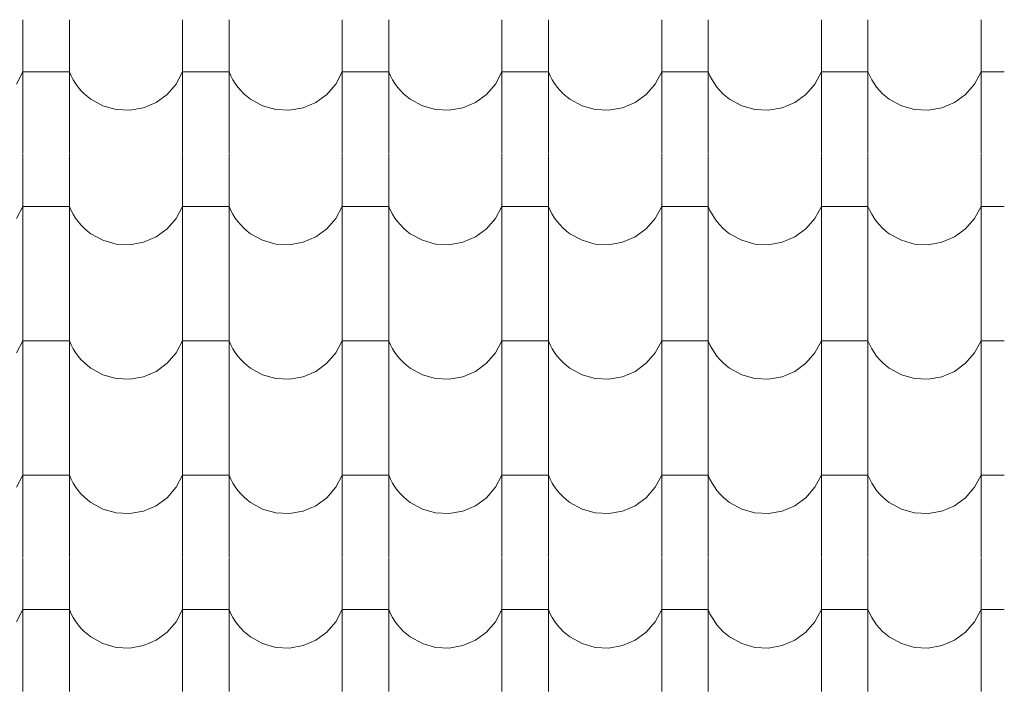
# Model space of a CAD drawing. Header units: millimetres. Extents: x -20699 to 32021, y -4298 to 11971.
# Tile 39 of 74: x -10442 to -9425, y 8829 to 9524. Entities that reach past the tile are written whole.
import ezdxf

# ---------------------------------------------------------------- set-up
doc = ezdxf.new("R2010")
doc.units = ezdxf.units.MM
doc.header["$MEASUREMENT"] = 0
doc.layers.add('A-A_1_Bourané_Výplně - Povrchové', color=7, linetype='Continuous')
doc.layers.add('A-A_1_Konstrukce - střechy a skořepiny', color=7, linetype='Continuous')

# ---------------------------------------------------------------- blocks, each defined once
blk = doc.blocks.new('*X1', base_point=(-21954.7, -8431.5))
at = {"layer": 'A-A_1_Bourané_Výplně - Povrchové', "color": 251, "linetype": 'Continuous', "lineweight": 20, "true_color": 0x6a6a6a}
for p, q in [((-10438.9, 9523.5), (-10438.9, 9385)), ((-10390.9, 9523.5), (-10390.9, 9385)), ((-10273.9, 9523.5), (-10273.9, 9385)), ((-10225.9, 9523.5), (-10225.9, 9385)), ((-10108.9, 9523.5), (-10108.9, 9385)), ((-10060.9, 9523.5), (-10060.9, 9385)), ((-9943.9, 9523.5), (-9943.9, 9385)), ((-9895.9, 9523.5), (-9895.9, 9385)), ((-9778.9, 9523.5), (-9778.9, 9385)), ((-9730.9, 9523.5), (-9730.9, 9385)), ((-9613.9, 9523.5), (-9613.9, 9385)), ((-9565.9, 9523.5), (-9565.9, 9385)), ((-9448.9, 9523.5), (-9448.9, 9385)), ((-10445.6, 9457), (-10438.9, 9469.5)), ((-10414.9, 9469.5), (-10438.9, 9469.5)), ((-10390.9, 9469.5), (-10414.9, 9469.5)), ((-10390.9, 9469.5), (-10389, 9465.3)), ((-10389, 9465.3), (-10386.9, 9461.3)), ((-10280.6, 9457), (-10273.9, 9469.5)), ((-10249.9, 9469.5), (-10273.9, 9469.5)), ((-10225.9, 9469.5), (-10249.9, 9469.5)), ((-10225.9, 9469.5), (-10224, 9465.3)), ((-10224, 9465.3), (-10221.9, 9461.3)), ((-10115.6, 9457), (-10108.9, 9469.5)), ((-10084.9, 9469.5), (-10108.9, 9469.5)), ((-10060.9, 9469.5), (-10084.9, 9469.5)), ((-10060.9, 9469.5), (-10059, 9465.3)), ((-10059, 9465.3), (-10056.9, 9461.3)), ((-9950.6, 9457), (-9943.9, 9469.5)), ((-9919.9, 9469.5), (-9943.9, 9469.5)), ((-9895.9, 9469.5), (-9919.9, 9469.5)), ((-9895.9, 9469.5), (-9894, 9465.3)), ((-9894, 9465.3), (-9891.9, 9461.3)), ((-9785.6, 9457), (-9778.9, 9469.5)), ((-9754.9, 9469.5), (-9778.9, 9469.5)), ((-9730.9, 9469.5), (-9754.9, 9469.5)), ((-9730.9, 9469.5), (-9729, 9465.3)), ((-9729, 9465.3), (-9726.9, 9461.3)), ((-9620.6, 9457), (-9613.9, 9469.5)), ((-9589.9, 9469.5), (-9613.9, 9469.5)), ((-9565.9, 9469.5), (-9589.9, 9469.5)), ((-9565.9, 9469.5), (-9564, 9465.3)), ((-9564, 9465.3), (-9561.9, 9461.3)), ((-9455.6, 9457), (-9448.9, 9469.5)), ((-9424.9, 9469.5), (-9448.9, 9469.5)), ((-10386.9, 9461.3), (-10384.5, 9457.4)), ((-10384.5, 9457.4), (-10381.8, 9453.7)), ((-10381.8, 9453.7), (-10378.9, 9450.3)), ((-10289.9, 9446.2), (-10280.6, 9457)), ((-10221.9, 9461.3), (-10219.5, 9457.4)), ((-10219.5, 9457.4), (-10216.8, 9453.7)), ((-10216.8, 9453.7), (-10213.9, 9450.3)), ((-10124.9, 9446.2), (-10115.6, 9457)), ((-10056.9, 9461.3), (-10054.5, 9457.4)), ((-10054.5, 9457.4), (-10051.8, 9453.7)), ((-10051.8, 9453.7), (-10048.9, 9450.3)), ((-9959.9, 9446.2), (-9950.6, 9457)), ((-9891.9, 9461.3), (-9889.5, 9457.4)), ((-9889.5, 9457.4), (-9886.8, 9453.7)), ((-9886.8, 9453.7), (-9883.9, 9450.3)), ((-9794.9, 9446.2), (-9785.6, 9457)), ((-9726.9, 9461.3), (-9724.5, 9457.4)), ((-9724.5, 9457.4), (-9721.8, 9453.7)), ((-9721.8, 9453.7), (-9718.9, 9450.3)), ((-9629.9, 9446.2), (-9620.6, 9457)), ((-9561.9, 9461.3), (-9559.5, 9457.4)), ((-9559.5, 9457.4), (-9556.8, 9453.7)), ((-9556.8, 9453.7), (-9553.9, 9450.3)), ((-9464.9, 9446.2), (-9455.6, 9457)), ((-10378.9, 9450.3), (-10375.7, 9447)), ((-10375.7, 9447), (-10372.3, 9444)), ((-10372.3, 9444), (-10368.7, 9441.2)), ((-10368.7, 9441.2), (-10356.2, 9434.4)), ((-10301.4, 9437.9), (-10289.9, 9446.2)), ((-10213.9, 9450.3), (-10210.7, 9447)), ((-10210.7, 9447), (-10207.3, 9444)), ((-10207.3, 9444), (-10203.7, 9441.2)), ((-10203.7, 9441.2), (-10191.2, 9434.4)), ((-10136.4, 9437.9), (-10124.9, 9446.2)), ((-10048.9, 9450.3), (-10045.7, 9447)), ((-10045.7, 9447), (-10042.3, 9444)), ((-10042.3, 9444), (-10038.7, 9441.2)), ((-10038.7, 9441.2), (-10026.2, 9434.4)), ((-9971.4, 9437.9), (-9959.9, 9446.2)), ((-9883.9, 9450.3), (-9880.7, 9447)), ((-9880.7, 9447), (-9877.3, 9444)), ((-9877.3, 9444), (-9873.7, 9441.2)), ((-9873.7, 9441.2), (-9861.2, 9434.4)), ((-9806.4, 9437.9), (-9794.9, 9446.2)), ((-9718.9, 9450.3), (-9715.7, 9447)), ((-9715.7, 9447), (-9712.3, 9444)), ((-9712.3, 9444), (-9708.7, 9441.2)), ((-9708.7, 9441.2), (-9696.2, 9434.4)), ((-9641.4, 9437.9), (-9629.9, 9446.2)), ((-9553.9, 9450.3), (-9550.7, 9447)), ((-9550.7, 9447), (-9547.3, 9444)), ((-9547.3, 9444), (-9543.7, 9441.2)), ((-9543.7, 9441.2), (-9531.2, 9434.4)), ((-9476.4, 9437.9), (-9464.9, 9446.2)), ((-10356.2, 9434.4), (-10342.6, 9430.5)), ((-10328.4, 9429.8), (-10314.4, 9432.3)), ((-10314.4, 9432.3), (-10301.4, 9437.9)), ((-10191.2, 9434.4), (-10177.6, 9430.5)), ((-10163.4, 9429.8), (-10149.4, 9432.3)), ((-10149.4, 9432.3), (-10136.4, 9437.9)), ((-10026.2, 9434.4), (-10012.6, 9430.5)), ((-9998.4, 9429.8), (-9984.4, 9432.3)), ((-9984.4, 9432.3), (-9971.4, 9437.9)), ((-9861.2, 9434.4), (-9847.6, 9430.5)), ((-9833.4, 9429.8), (-9819.4, 9432.3)), ((-9819.4, 9432.3), (-9806.4, 9437.9)), ((-9696.2, 9434.4), (-9682.6, 9430.5)), ((-9668.4, 9429.8), (-9654.4, 9432.3)), ((-9654.4, 9432.3), (-9641.4, 9437.9)), ((-9531.2, 9434.4), (-9517.6, 9430.5)), ((-9503.4, 9429.8), (-9489.4, 9432.3)), ((-9489.4, 9432.3), (-9476.4, 9437.9)), ((-10342.6, 9430.5), (-10328.4, 9429.8)), ((-10177.6, 9430.5), (-10163.4, 9429.8)), ((-10012.6, 9430.5), (-9998.4, 9429.8)), ((-9847.6, 9430.5), (-9833.4, 9429.8)), ((-9682.6, 9430.5), (-9668.4, 9429.8)), ((-9517.6, 9430.5), (-9503.4, 9429.8)), ((-10438.9, 9384.5), (-10438.9, 9246)), ((-10390.9, 9384.5), (-10390.9, 9246)), ((-10273.9, 9384.5), (-10273.9, 9246)), ((-10225.9, 9384.5), (-10225.9, 9246)), ((-10108.9, 9384.5), (-10108.9, 9246)), ((-10060.9, 9384.5), (-10060.9, 9246)), ((-9943.9, 9384.5), (-9943.9, 9246)), ((-9895.9, 9384.5), (-9895.9, 9246)), ((-9778.9, 9384.5), (-9778.9, 9246)), ((-9730.9, 9384.5), (-9730.9, 9246)), ((-9613.9, 9384.5), (-9613.9, 9246)), ((-9565.9, 9384.5), (-9565.9, 9246)), ((-9448.9, 9384.5), (-9448.9, 9246)), ((-10445.6, 9318), (-10438.9, 9330.5)), ((-10414.9, 9330.5), (-10438.9, 9330.5)), ((-10390.9, 9330.5), (-10414.9, 9330.5)), ((-10390.9, 9330.5), (-10389, 9326.3)), ((-10280.6, 9318), (-10273.9, 9330.5)), ((-10249.9, 9330.5), (-10273.9, 9330.5)), ((-10225.9, 9330.5), (-10249.9, 9330.5)), ((-10225.9, 9330.5), (-10224, 9326.3)), ((-10115.6, 9318), (-10108.9, 9330.5)), ((-10084.9, 9330.5), (-10108.9, 9330.5)), ((-10060.9, 9330.5), (-10084.9, 9330.5)), ((-10060.9, 9330.5), (-10059, 9326.3)), ((-9950.6, 9318), (-9943.9, 9330.5)), ((-9919.9, 9330.5), (-9943.9, 9330.5)), ((-9895.9, 9330.5), (-9919.9, 9330.5)), ((-9895.9, 9330.5), (-9894, 9326.3)), ((-9785.6, 9318), (-9778.9, 9330.5)), ((-9754.9, 9330.5), (-9778.9, 9330.5)), ((-9730.9, 9330.5), (-9754.9, 9330.5)), ((-9730.9, 9330.5), (-9729, 9326.3)), ((-9620.6, 9318), (-9613.9, 9330.5)), ((-9589.9, 9330.5), (-9613.9, 9330.5)), ((-9565.9, 9330.5), (-9589.9, 9330.5)), ((-9565.9, 9330.5), (-9564, 9326.3)), ((-9455.6, 9318), (-9448.9, 9330.5)), ((-9424.9, 9330.5), (-9448.9, 9330.5)), ((-10389, 9326.3), (-10386.9, 9322.3)), ((-10386.9, 9322.3), (-10384.5, 9318.4)), ((-10224, 9326.3), (-10221.9, 9322.3)), ((-10221.9, 9322.3), (-10219.5, 9318.4)), ((-10059, 9326.3), (-10056.9, 9322.3)), ((-10056.9, 9322.3), (-10054.5, 9318.4)), ((-9894, 9326.3), (-9891.9, 9322.3)), ((-9891.9, 9322.3), (-9889.5, 9318.4)), ((-9729, 9326.3), (-9726.9, 9322.3)), ((-9726.9, 9322.3), (-9724.5, 9318.4)), ((-9564, 9326.3), (-9561.9, 9322.3)), ((-9561.9, 9322.3), (-9559.5, 9318.4)), ((-10384.5, 9318.4), (-10381.8, 9314.7)), ((-10381.8, 9314.7), (-10378.9, 9311.3)), ((-10378.9, 9311.3), (-10375.7, 9308)), ((-10289.9, 9307.2), (-10280.6, 9318)), ((-10219.5, 9318.4), (-10216.8, 9314.7)), ((-10216.8, 9314.7), (-10213.9, 9311.3)), ((-10213.9, 9311.3), (-10210.7, 9308)), ((-10124.9, 9307.2), (-10115.6, 9318)), ((-10054.5, 9318.4), (-10051.8, 9314.7)), ((-10051.8, 9314.7), (-10048.9, 9311.3)), ((-10048.9, 9311.3), (-10045.7, 9308)), ((-9959.9, 9307.2), (-9950.6, 9318)), ((-9889.5, 9318.4), (-9886.8, 9314.7)), ((-9886.8, 9314.7), (-9883.9, 9311.3)), ((-9883.9, 9311.3), (-9880.7, 9308)), ((-9794.9, 9307.2), (-9785.6, 9318)), ((-9724.5, 9318.4), (-9721.8, 9314.7)), ((-9721.8, 9314.7), (-9718.9, 9311.3)), ((-9718.9, 9311.3), (-9715.7, 9308)), ((-9629.9, 9307.2), (-9620.6, 9318)), ((-9559.5, 9318.4), (-9556.8, 9314.7)), ((-9556.8, 9314.7), (-9553.9, 9311.3)), ((-9553.9, 9311.3), (-9550.7, 9308)), ((-9464.9, 9307.2), (-9455.6, 9318)), ((-10375.7, 9308), (-10372.3, 9305)), ((-10372.3, 9305), (-10368.7, 9302.2)), ((-10368.7, 9302.2), (-10356.2, 9295.4)), ((-10314.4, 9293.3), (-10301.4, 9298.9)), ((-10301.4, 9298.9), (-10289.9, 9307.2)), ((-10210.7, 9308), (-10207.3, 9305)), ((-10207.3, 9305), (-10203.7, 9302.2)), ((-10203.7, 9302.2), (-10191.2, 9295.4)), ((-10149.4, 9293.3), (-10136.4, 9298.9)), ((-10136.4, 9298.9), (-10124.9, 9307.2)), ((-10045.7, 9308), (-10042.3, 9305)), ((-10042.3, 9305), (-10038.7, 9302.2)), ((-10038.7, 9302.2), (-10026.2, 9295.4)), ((-9984.4, 9293.3), (-9971.4, 9298.9)), ((-9971.4, 9298.9), (-9959.9, 9307.2)), ((-9880.7, 9308), (-9877.3, 9305)), ((-9877.3, 9305), (-9873.7, 9302.2)), ((-9873.7, 9302.2), (-9861.2, 9295.4)), ((-9819.4, 9293.3), (-9806.4, 9298.9)), ((-9806.4, 9298.9), (-9794.9, 9307.2)), ((-9715.7, 9308), (-9712.3, 9305)), ((-9712.3, 9305), (-9708.7, 9302.2)), ((-9708.7, 9302.2), (-9696.2, 9295.4)), ((-9654.4, 9293.3), (-9641.4, 9298.9)), ((-9641.4, 9298.9), (-9629.9, 9307.2)), ((-9550.7, 9308), (-9547.3, 9305)), ((-9547.3, 9305), (-9543.7, 9302.2)), ((-9543.7, 9302.2), (-9531.2, 9295.4)), ((-9489.4, 9293.3), (-9476.4, 9298.9)), ((-9476.4, 9298.9), (-9464.9, 9307.2)), ((-10356.2, 9295.4), (-10342.6, 9291.5)), ((-10342.6, 9291.5), (-10328.4, 9290.8)), ((-10328.4, 9290.8), (-10314.4, 9293.3)), ((-10191.2, 9295.4), (-10177.6, 9291.5)), ((-10177.6, 9291.5), (-10163.4, 9290.8)), ((-10163.4, 9290.8), (-10149.4, 9293.3)), ((-10026.2, 9295.4), (-10012.6, 9291.5)), ((-10012.6, 9291.5), (-9998.4, 9290.8)), ((-9998.4, 9290.8), (-9984.4, 9293.3)), ((-9861.2, 9295.4), (-9847.6, 9291.5)), ((-9847.6, 9291.5), (-9833.4, 9290.8)), ((-9833.4, 9290.8), (-9819.4, 9293.3)), ((-9696.2, 9295.4), (-9682.6, 9291.5)), ((-9682.6, 9291.5), (-9668.4, 9290.8)), ((-9668.4, 9290.8), (-9654.4, 9293.3)), ((-9531.2, 9295.4), (-9517.6, 9291.5)), ((-9517.6, 9291.5), (-9503.4, 9290.8)), ((-9503.4, 9290.8), (-9489.4, 9293.3)), ((-10438.9, 9245.5), (-10438.9, 9107)), ((-10390.9, 9245.5), (-10390.9, 9107)), ((-10273.9, 9245.5), (-10273.9, 9107)), ((-10225.9, 9245.5), (-10225.9, 9107)), ((-10108.9, 9245.5), (-10108.9, 9107)), ((-10060.9, 9245.5), (-10060.9, 9107)), ((-9943.9, 9245.5), (-9943.9, 9107)), ((-9895.9, 9245.5), (-9895.9, 9107)), ((-9778.9, 9245.5), (-9778.9, 9107)), ((-9730.9, 9245.5), (-9730.9, 9107)), ((-9613.9, 9245.5), (-9613.9, 9107)), ((-9565.9, 9245.5), (-9565.9, 9107)), ((-9448.9, 9245.5), (-9448.9, 9107)), ((-10445.6, 9179), (-10438.9, 9191.5)), ((-10414.9, 9191.5), (-10438.9, 9191.5)), ((-10390.9, 9191.5), (-10414.9, 9191.5)), ((-10390.9, 9191.5), (-10389, 9187.3)), ((-10389, 9187.3), (-10386.9, 9183.3)), ((-10280.6, 9179), (-10273.9, 9191.5)), ((-10249.9, 9191.5), (-10273.9, 9191.5)), ((-10225.9, 9191.5), (-10249.9, 9191.5)), ((-10225.9, 9191.5), (-10224, 9187.3)), ((-10224, 9187.3), (-10221.9, 9183.3)), ((-10115.6, 9179), (-10108.9, 9191.5)), ((-10084.9, 9191.5), (-10108.9, 9191.5)), ((-10060.9, 9191.5), (-10084.9, 9191.5)), ((-10060.9, 9191.5), (-10059, 9187.3)), ((-10059, 9187.3), (-10056.9, 9183.3)), ((-9950.6, 9179), (-9943.9, 9191.5)), ((-9919.9, 9191.5), (-9943.9, 9191.5)), ((-9895.9, 9191.5), (-9919.9, 9191.5)), ((-9895.9, 9191.5), (-9894, 9187.3)), ((-9894, 9187.3), (-9891.9, 9183.3)), ((-9785.6, 9179), (-9778.9, 9191.5)), ((-9754.9, 9191.5), (-9778.9, 9191.5)), ((-9730.9, 9191.5), (-9754.9, 9191.5)), ((-9730.9, 9191.5), (-9729, 9187.3)), ((-9729, 9187.3), (-9726.9, 9183.3)), ((-9620.6, 9179), (-9613.9, 9191.5)), ((-9589.9, 9191.5), (-9613.9, 9191.5)), ((-9565.9, 9191.5), (-9589.9, 9191.5)), ((-9565.9, 9191.5), (-9564, 9187.3)), ((-9564, 9187.3), (-9561.9, 9183.3)), ((-9455.6, 9179), (-9448.9, 9191.5)), ((-9424.9, 9191.5), (-9448.9, 9191.5)), ((-10386.9, 9183.3), (-10384.5, 9179.4)), ((-10384.5, 9179.4), (-10381.8, 9175.7)), ((-10289.9, 9168.2), (-10280.6, 9179)), ((-10221.9, 9183.3), (-10219.5, 9179.4)), ((-10219.5, 9179.4), (-10216.8, 9175.7)), ((-10124.9, 9168.2), (-10115.6, 9179)), ((-10056.9, 9183.3), (-10054.5, 9179.4)), ((-10054.5, 9179.4), (-10051.8, 9175.7)), ((-9959.9, 9168.2), (-9950.6, 9179)), ((-9891.9, 9183.3), (-9889.5, 9179.4)), ((-9889.5, 9179.4), (-9886.8, 9175.7)), ((-9794.9, 9168.2), (-9785.6, 9179)), ((-9726.9, 9183.3), (-9724.5, 9179.4)), ((-9724.5, 9179.4), (-9721.8, 9175.7)), ((-9629.9, 9168.2), (-9620.6, 9179)), ((-9561.9, 9183.3), (-9559.5, 9179.4)), ((-9559.5, 9179.4), (-9556.8, 9175.7)), ((-9464.9, 9168.2), (-9455.6, 9179)), ((-10381.8, 9175.7), (-10378.9, 9172.3)), ((-10378.9, 9172.3), (-10375.7, 9169)), ((-10375.7, 9169), (-10372.3, 9166)), ((-10301.4, 9159.9), (-10289.9, 9168.2)), ((-10216.8, 9175.7), (-10213.9, 9172.3)), ((-10213.9, 9172.3), (-10210.7, 9169)), ((-10210.7, 9169), (-10207.3, 9166)), ((-10136.4, 9159.9), (-10124.9, 9168.2)), ((-10051.8, 9175.7), (-10048.9, 9172.3)), ((-10048.9, 9172.3), (-10045.7, 9169)), ((-10045.7, 9169), (-10042.3, 9166)), ((-9971.4, 9159.9), (-9959.9, 9168.2)), ((-9886.8, 9175.7), (-9883.9, 9172.3)), ((-9883.9, 9172.3), (-9880.7, 9169)), ((-9880.7, 9169), (-9877.3, 9166)), ((-9806.4, 9159.9), (-9794.9, 9168.2)), ((-9721.8, 9175.7), (-9718.9, 9172.3)), ((-9718.9, 9172.3), (-9715.7, 9169)), ((-9715.7, 9169), (-9712.3, 9166)), ((-9641.4, 9159.9), (-9629.9, 9168.2)), ((-9556.8, 9175.7), (-9553.9, 9172.3)), ((-9553.9, 9172.3), (-9550.7, 9169)), ((-9550.7, 9169), (-9547.3, 9166)), ((-9476.4, 9159.9), (-9464.9, 9168.2)), ((-10372.3, 9166), (-10368.7, 9163.2)), ((-10368.7, 9163.2), (-10356.2, 9156.4)), ((-10356.2, 9156.4), (-10342.6, 9152.5)), ((-10314.4, 9154.3), (-10301.4, 9159.9)), ((-10207.3, 9166), (-10203.7, 9163.2)), ((-10203.7, 9163.2), (-10191.2, 9156.4)), ((-10191.2, 9156.4), (-10177.6, 9152.5)), ((-10149.4, 9154.3), (-10136.4, 9159.9)), ((-10042.3, 9166), (-10038.7, 9163.2)), ((-10038.7, 9163.2), (-10026.2, 9156.4)), ((-10026.2, 9156.4), (-10012.6, 9152.5)), ((-9984.4, 9154.3), (-9971.4, 9159.9)), ((-9877.3, 9166), (-9873.7, 9163.2)), ((-9873.7, 9163.2), (-9861.2, 9156.4)), ((-9861.2, 9156.4), (-9847.6, 9152.5)), ((-9819.4, 9154.3), (-9806.4, 9159.9)), ((-9712.3, 9166), (-9708.7, 9163.2)), ((-9708.7, 9163.2), (-9696.2, 9156.4)), ((-9696.2, 9156.4), (-9682.6, 9152.5)), ((-9654.4, 9154.3), (-9641.4, 9159.9)), ((-9547.3, 9166), (-9543.7, 9163.2)), ((-9543.7, 9163.2), (-9531.2, 9156.4)), ((-9531.2, 9156.4), (-9517.6, 9152.5)), ((-9489.4, 9154.3), (-9476.4, 9159.9)), ((-10342.6, 9152.5), (-10328.4, 9151.8)), ((-10328.4, 9151.8), (-10314.4, 9154.3)), ((-10177.6, 9152.5), (-10163.4, 9151.8)), ((-10163.4, 9151.8), (-10149.4, 9154.3)), ((-10012.6, 9152.5), (-9998.4, 9151.8)), ((-9998.4, 9151.8), (-9984.4, 9154.3)), ((-9847.6, 9152.5), (-9833.4, 9151.8)), ((-9833.4, 9151.8), (-9819.4, 9154.3)), ((-9682.6, 9152.5), (-9668.4, 9151.8)), ((-9668.4, 9151.8), (-9654.4, 9154.3)), ((-9517.6, 9152.5), (-9503.4, 9151.8)), ((-9503.4, 9151.8), (-9489.4, 9154.3)), ((-10438.9, 9106.5), (-10438.9, 8968)), ((-10390.9, 9106.5), (-10390.9, 8968)), ((-10273.9, 9106.5), (-10273.9, 8968)), ((-10225.9, 9106.5), (-10225.9, 8968)), ((-10108.9, 9106.5), (-10108.9, 8968)), ((-10060.9, 9106.5), (-10060.9, 8968)), ((-9943.9, 9106.5), (-9943.9, 8968)), ((-9895.9, 9106.5), (-9895.9, 8968)), ((-9778.9, 9106.5), (-9778.9, 8968)), ((-9730.9, 9106.5), (-9730.9, 8968)), ((-9613.9, 9106.5), (-9613.9, 8968)), ((-9565.9, 9106.5), (-9565.9, 8968)), ((-9448.9, 9106.5), (-9448.9, 8968)), ((-10445.6, 9040), (-10438.9, 9052.5)), ((-10414.9, 9052.5), (-10438.9, 9052.5)), ((-10390.9, 9052.5), (-10414.9, 9052.5)), ((-10390.9, 9052.5), (-10389, 9048.3)), ((-10389, 9048.3), (-10386.9, 9044.3)), ((-10386.9, 9044.3), (-10384.5, 9040.4)), ((-10280.6, 9040), (-10273.9, 9052.5)), ((-10249.9, 9052.5), (-10273.9, 9052.5)), ((-10225.9, 9052.5), (-10249.9, 9052.5)), ((-10225.9, 9052.5), (-10224, 9048.3)), ((-10224, 9048.3), (-10221.9, 9044.3)), ((-10221.9, 9044.3), (-10219.5, 9040.4)), ((-10115.6, 9040), (-10108.9, 9052.5)), ((-10084.9, 9052.5), (-10108.9, 9052.5)), ((-10060.9, 9052.5), (-10084.9, 9052.5)), ((-10060.9, 9052.5), (-10059, 9048.3)), ((-10059, 9048.3), (-10056.9, 9044.3)), ((-10056.9, 9044.3), (-10054.5, 9040.4)), ((-9950.6, 9040), (-9943.9, 9052.5)), ((-9919.9, 9052.5), (-9943.9, 9052.5)), ((-9895.9, 9052.5), (-9919.9, 9052.5)), ((-9895.9, 9052.5), (-9894, 9048.3)), ((-9894, 9048.3), (-9891.9, 9044.3)), ((-9891.9, 9044.3), (-9889.5, 9040.4)), ((-9785.6, 9040), (-9778.9, 9052.5)), ((-9754.9, 9052.5), (-9778.9, 9052.5)), ((-9730.9, 9052.5), (-9754.9, 9052.5)), ((-9730.9, 9052.5), (-9729, 9048.3)), ((-9729, 9048.3), (-9726.9, 9044.3)), ((-9726.9, 9044.3), (-9724.5, 9040.4)), ((-9620.6, 9040), (-9613.9, 9052.5)), ((-9589.9, 9052.5), (-9613.9, 9052.5)), ((-9565.9, 9052.5), (-9589.9, 9052.5)), ((-9565.9, 9052.5), (-9564, 9048.3)), ((-9564, 9048.3), (-9561.9, 9044.3)), ((-9561.9, 9044.3), (-9559.5, 9040.4)), ((-9455.6, 9040), (-9448.9, 9052.5)), ((-9424.9, 9052.5), (-9448.9, 9052.5)), ((-10384.5, 9040.4), (-10381.8, 9036.7)), ((-10381.8, 9036.7), (-10378.9, 9033.3)), ((-10289.9, 9029.2), (-10280.6, 9040)), ((-10219.5, 9040.4), (-10216.8, 9036.7)), ((-10216.8, 9036.7), (-10213.9, 9033.3)), ((-10124.9, 9029.2), (-10115.6, 9040)), ((-10054.5, 9040.4), (-10051.8, 9036.7)), ((-10051.8, 9036.7), (-10048.9, 9033.3)), ((-9959.9, 9029.2), (-9950.6, 9040)), ((-9889.5, 9040.4), (-9886.8, 9036.7)), ((-9886.8, 9036.7), (-9883.9, 9033.3)), ((-9794.9, 9029.2), (-9785.6, 9040)), ((-9724.5, 9040.4), (-9721.8, 9036.7)), ((-9721.8, 9036.7), (-9718.9, 9033.3)), ((-9629.9, 9029.2), (-9620.6, 9040)), ((-9559.5, 9040.4), (-9556.8, 9036.7)), ((-9556.8, 9036.7), (-9553.9, 9033.3)), ((-9464.9, 9029.2), (-9455.6, 9040)), ((-10378.9, 9033.3), (-10375.7, 9030)), ((-10375.7, 9030), (-10372.3, 9027)), ((-10372.3, 9027), (-10368.7, 9024.2)), ((-10368.7, 9024.2), (-10356.2, 9017.4)), ((-10301.4, 9020.9), (-10289.9, 9029.2)), ((-10213.9, 9033.3), (-10210.7, 9030)), ((-10210.7, 9030), (-10207.3, 9027)), ((-10207.3, 9027), (-10203.7, 9024.2)), ((-10203.7, 9024.2), (-10191.2, 9017.4)), ((-10136.4, 9020.9), (-10124.9, 9029.2)), ((-10048.9, 9033.3), (-10045.7, 9030)), ((-10045.7, 9030), (-10042.3, 9027)), ((-10042.3, 9027), (-10038.7, 9024.2)), ((-10038.7, 9024.2), (-10026.2, 9017.4)), ((-9971.4, 9020.9), (-9959.9, 9029.2)), ((-9883.9, 9033.3), (-9880.7, 9030)), ((-9880.7, 9030), (-9877.3, 9027)), ((-9877.3, 9027), (-9873.7, 9024.2)), ((-9873.7, 9024.2), (-9861.2, 9017.4)), ((-9806.4, 9020.9), (-9794.9, 9029.2)), ((-9718.9, 9033.3), (-9715.7, 9030)), ((-9715.7, 9030), (-9712.3, 9027)), ((-9712.3, 9027), (-9708.7, 9024.2)), ((-9708.7, 9024.2), (-9696.2, 9017.4)), ((-9641.4, 9020.9), (-9629.9, 9029.2)), ((-9553.9, 9033.3), (-9550.7, 9030)), ((-9550.7, 9030), (-9547.3, 9027)), ((-9547.3, 9027), (-9543.7, 9024.2)), ((-9543.7, 9024.2), (-9531.2, 9017.4)), ((-9476.4, 9020.9), (-9464.9, 9029.2)), ((-10356.2, 9017.4), (-10342.6, 9013.5)), ((-10328.4, 9012.8), (-10314.4, 9015.3)), ((-10314.4, 9015.3), (-10301.4, 9020.9)), ((-10191.2, 9017.4), (-10177.6, 9013.5)), ((-10163.4, 9012.8), (-10149.4, 9015.3)), ((-10149.4, 9015.3), (-10136.4, 9020.9)), ((-10026.2, 9017.4), (-10012.6, 9013.5)), ((-9998.4, 9012.8), (-9984.4, 9015.3)), ((-9984.4, 9015.3), (-9971.4, 9020.9)), ((-9861.2, 9017.4), (-9847.6, 9013.5)), ((-9833.4, 9012.8), (-9819.4, 9015.3)), ((-9819.4, 9015.3), (-9806.4, 9020.9)), ((-9696.2, 9017.4), (-9682.6, 9013.5)), ((-9668.4, 9012.8), (-9654.4, 9015.3)), ((-9654.4, 9015.3), (-9641.4, 9020.9)), ((-9531.2, 9017.4), (-9517.6, 9013.5)), ((-9503.4, 9012.8), (-9489.4, 9015.3)), ((-9489.4, 9015.3), (-9476.4, 9020.9)), ((-10342.6, 9013.5), (-10328.4, 9012.8)), ((-10177.6, 9013.5), (-10163.4, 9012.8)), ((-10012.6, 9013.5), (-9998.4, 9012.8)), ((-9847.6, 9013.5), (-9833.4, 9012.8)), ((-9682.6, 9013.5), (-9668.4, 9012.8)), ((-9517.6, 9013.5), (-9503.4, 9012.8)), ((-10438.9, 8967.5), (-10438.9, 8829)), ((-10390.9, 8967.5), (-10390.9, 8829)), ((-10273.9, 8967.5), (-10273.9, 8829)), ((-10225.9, 8967.5), (-10225.9, 8829)), ((-10108.9, 8967.5), (-10108.9, 8829)), ((-10060.9, 8967.5), (-10060.9, 8829)), ((-9943.9, 8967.5), (-9943.9, 8829)), ((-9895.9, 8967.5), (-9895.9, 8829)), ((-9778.9, 8967.5), (-9778.9, 8829)), ((-9730.9, 8967.5), (-9730.9, 8829)), ((-9613.9, 8967.5), (-9613.9, 8829)), ((-9565.9, 8967.5), (-9565.9, 8829)), ((-9448.9, 8967.5), (-9448.9, 8829)), ((-10445.6, 8901), (-10438.9, 8913.5)), ((-10414.9, 8913.5), (-10438.9, 8913.5)), ((-10390.9, 8913.5), (-10414.9, 8913.5)), ((-10390.9, 8913.5), (-10389, 8909.3)), ((-10280.6, 8901), (-10273.9, 8913.5)), ((-10249.9, 8913.5), (-10273.9, 8913.5)), ((-10225.9, 8913.5), (-10249.9, 8913.5)), ((-10225.9, 8913.5), (-10224, 8909.3)), ((-10115.6, 8901), (-10108.9, 8913.5)), ((-10084.9, 8913.5), (-10108.9, 8913.5)), ((-10060.9, 8913.5), (-10084.9, 8913.5)), ((-10060.9, 8913.5), (-10059, 8909.3)), ((-9950.6, 8901), (-9943.9, 8913.5)), ((-9919.9, 8913.5), (-9943.9, 8913.5)), ((-9895.9, 8913.5), (-9919.9, 8913.5)), ((-9895.9, 8913.5), (-9894, 8909.3)), ((-9785.6, 8901), (-9778.9, 8913.5)), ((-9754.9, 8913.5), (-9778.9, 8913.5)), ((-9730.9, 8913.5), (-9754.9, 8913.5)), ((-9730.9, 8913.5), (-9729, 8909.3)), ((-9620.6, 8901), (-9613.9, 8913.5)), ((-9589.9, 8913.5), (-9613.9, 8913.5)), ((-9565.9, 8913.5), (-9589.9, 8913.5)), ((-9565.9, 8913.5), (-9564, 8909.3)), ((-9455.6, 8901), (-9448.9, 8913.5)), ((-9424.9, 8913.5), (-9448.9, 8913.5)), ((-10389, 8909.3), (-10386.9, 8905.3)), ((-10386.9, 8905.3), (-10384.5, 8901.4)), ((-10224, 8909.3), (-10221.9, 8905.3)), ((-10221.9, 8905.3), (-10219.5, 8901.4)), ((-10059, 8909.3), (-10056.9, 8905.3)), ((-10056.9, 8905.3), (-10054.5, 8901.4)), ((-9894, 8909.3), (-9891.9, 8905.3)), ((-9891.9, 8905.3), (-9889.5, 8901.4)), ((-9729, 8909.3), (-9726.9, 8905.3)), ((-9726.9, 8905.3), (-9724.5, 8901.4)), ((-9564, 8909.3), (-9561.9, 8905.3)), ((-9561.9, 8905.3), (-9559.5, 8901.4)), ((-10384.5, 8901.4), (-10381.8, 8897.7)), ((-10381.8, 8897.7), (-10378.9, 8894.3)), ((-10378.9, 8894.3), (-10375.7, 8891)), ((-10289.9, 8890.2), (-10280.6, 8901)), ((-10219.5, 8901.4), (-10216.8, 8897.7)), ((-10216.8, 8897.7), (-10213.9, 8894.3)), ((-10213.9, 8894.3), (-10210.7, 8891)), ((-10124.9, 8890.2), (-10115.6, 8901)), ((-10054.5, 8901.4), (-10051.8, 8897.7)), ((-10051.8, 8897.7), (-10048.9, 8894.3)), ((-10048.9, 8894.3), (-10045.7, 8891)), ((-9959.9, 8890.2), (-9950.6, 8901)), ((-9889.5, 8901.4), (-9886.8, 8897.7)), ((-9886.8, 8897.7), (-9883.9, 8894.3)), ((-9883.9, 8894.3), (-9880.7, 8891)), ((-9794.9, 8890.2), (-9785.6, 8901)), ((-9724.5, 8901.4), (-9721.8, 8897.7)), ((-9721.8, 8897.7), (-9718.9, 8894.3)), ((-9718.9, 8894.3), (-9715.7, 8891)), ((-9629.9, 8890.2), (-9620.6, 8901)), ((-9559.5, 8901.4), (-9556.8, 8897.7)), ((-9556.8, 8897.7), (-9553.9, 8894.3)), ((-9553.9, 8894.3), (-9550.7, 8891)), ((-9464.9, 8890.2), (-9455.6, 8901)), ((-10375.7, 8891), (-10372.3, 8888)), ((-10372.3, 8888), (-10368.7, 8885.2)), ((-10368.7, 8885.2), (-10356.2, 8878.4)), ((-10314.4, 8876.3), (-10301.4, 8881.9)), ((-10301.4, 8881.9), (-10289.9, 8890.2)), ((-10210.7, 8891), (-10207.3, 8888)), ((-10207.3, 8888), (-10203.7, 8885.2)), ((-10203.7, 8885.2), (-10191.2, 8878.4)), ((-10149.4, 8876.3), (-10136.4, 8881.9)), ((-10136.4, 8881.9), (-10124.9, 8890.2)), ((-10045.7, 8891), (-10042.3, 8888)), ((-10042.3, 8888), (-10038.7, 8885.2)), ((-10038.7, 8885.2), (-10026.2, 8878.4)), ((-9984.4, 8876.3), (-9971.4, 8881.9)), ((-9971.4, 8881.9), (-9959.9, 8890.2)), ((-9880.7, 8891), (-9877.3, 8888)), ((-9877.3, 8888), (-9873.7, 8885.2)), ((-9873.7, 8885.2), (-9861.2, 8878.4)), ((-9819.4, 8876.3), (-9806.4, 8881.9)), ((-9806.4, 8881.9), (-9794.9, 8890.2)), ((-9715.7, 8891), (-9712.3, 8888)), ((-9712.3, 8888), (-9708.7, 8885.2)), ((-9708.7, 8885.2), (-9696.2, 8878.4)), ((-9654.4, 8876.3), (-9641.4, 8881.9)), ((-9641.4, 8881.9), (-9629.9, 8890.2)), ((-9550.7, 8891), (-9547.3, 8888)), ((-9547.3, 8888), (-9543.7, 8885.2)), ((-9543.7, 8885.2), (-9531.2, 8878.4)), ((-9489.4, 8876.3), (-9476.4, 8881.9)), ((-9476.4, 8881.9), (-9464.9, 8890.2)), ((-10356.2, 8878.4), (-10342.6, 8874.5)), ((-10342.6, 8874.5), (-10328.4, 8873.8)), ((-10328.4, 8873.8), (-10314.4, 8876.3)), ((-10191.2, 8878.4), (-10177.6, 8874.5)), ((-10177.6, 8874.5), (-10163.4, 8873.8)), ((-10163.4, 8873.8), (-10149.4, 8876.3)), ((-10026.2, 8878.4), (-10012.6, 8874.5)), ((-10012.6, 8874.5), (-9998.4, 8873.8)), ((-9998.4, 8873.8), (-9984.4, 8876.3)), ((-9861.2, 8878.4), (-9847.6, 8874.5)), ((-9847.6, 8874.5), (-9833.4, 8873.8)), ((-9833.4, 8873.8), (-9819.4, 8876.3)), ((-9696.2, 8878.4), (-9682.6, 8874.5)), ((-9682.6, 8874.5), (-9668.4, 8873.8)), ((-9668.4, 8873.8), (-9654.4, 8876.3)), ((-9531.2, 8878.4), (-9517.6, 8874.5)), ((-9517.6, 8874.5), (-9503.4, 8873.8)), ((-9503.4, 8873.8), (-9489.4, 8876.3))]:
    blk.add_line(p, q, dxfattribs=at)

msp = doc.modelspace()

# ---------------------------------------------------------------- block references
at = {"layer": 'A-A_1_Konstrukce - střechy a skořepiny', "color": 9, "linetype": 'Continuous', "lineweight": 13}
msp.add_blockref('*X1', (-21954.7, -8431.5), dxfattribs=at)

doc.saveas('drawing.dxf')
